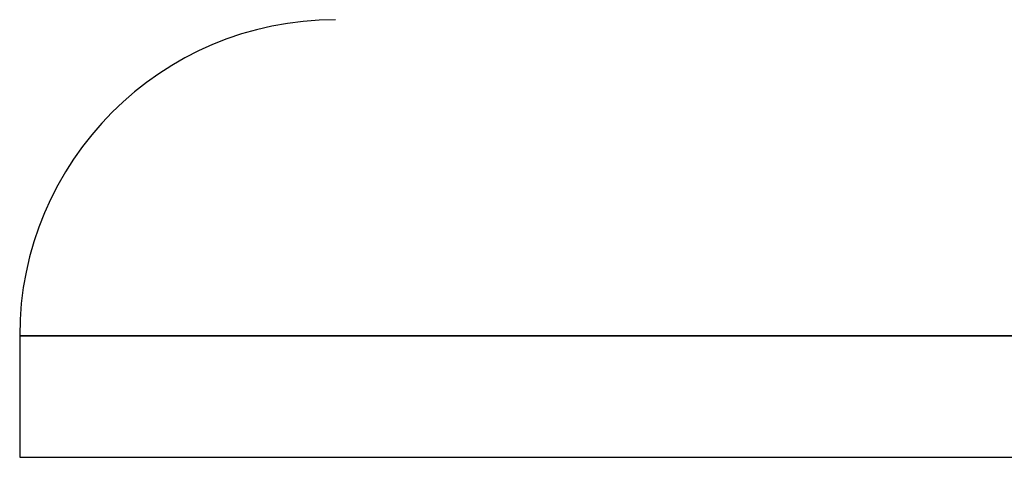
# Model space of a CAD drawing. Header units: millimetres. Extents: x -675 to 675, y -529 to 510.
# Tile 2 of 19: x -675 to -519, y 75 to 145. Entities that reach past the tile are written whole.
import ezdxf

# ---------------------------------------------------------------- set-up
doc = ezdxf.new("R2010")
doc.units = ezdxf.units.MM
doc.layers.add('HIDDEN', color=7, linetype='Continuous')
doc.layers.add('THICK', color=7, linetype='Continuous')

msp = doc.modelspace()

# ---------------------------------------------------------------- linework, layer by layer
at = {"layer": 'HIDDEN'}
msp.add_line((0, 94.78), (-675, 94.78), dxfattribs=at)
at = {"layer": 'THICK'}
for p, q in [((-675, 94.78), (-675, 75.5)), ((-675, 94.78), (0, 94.78)), ((-675, 75.5), (675, 75.5))]:
    msp.add_line(p, q, dxfattribs=at)
msp.add_arc((-624.9, 94.78), 50.1, 90, 180, dxfattribs=at)

doc.saveas('drawing.dxf')
